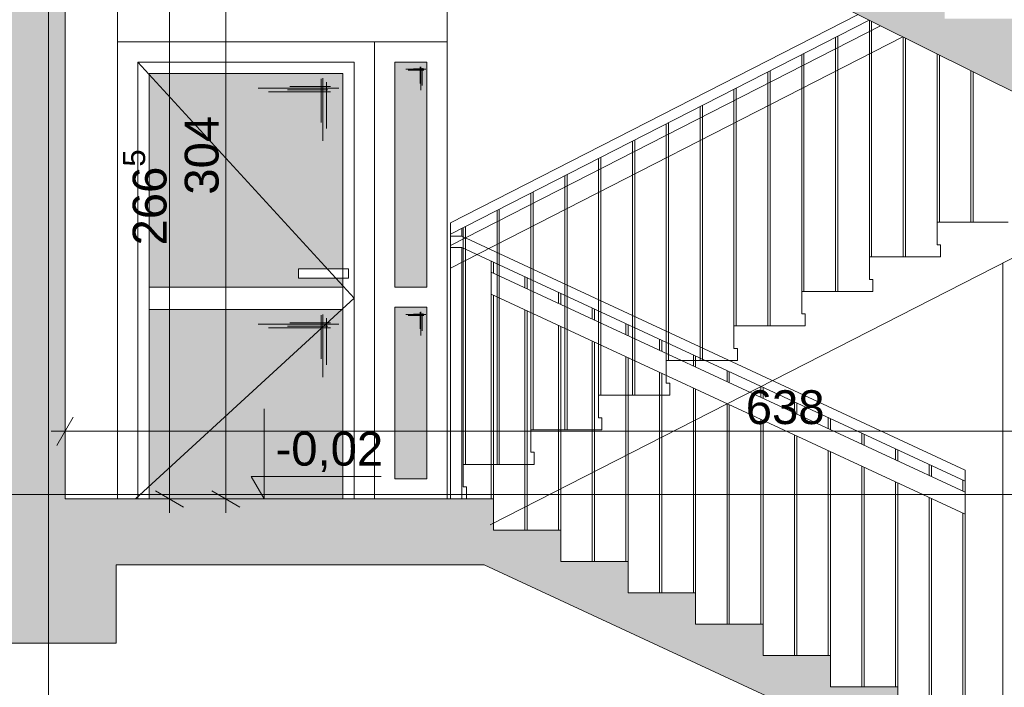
# Paper-space layout 'A-15 INWENTARYZACJA - PRZEKRÓJ' of a CAD drawing. Header units: millimetres. Extents: x 0 to 594, y 0 to 550.
# Tile 39 of 62: x 475 to 519, y 153 to 183. Entities that reach past the tile are written whole.
import ezdxf
from ezdxf.xclip import XClip

# ---------------------------------------------------------------- set-up
doc = ezdxf.new("R2010")
doc.units = ezdxf.units.MM
doc.header["$MEASUREMENT"] = 0
doc.header["$XCLIPFRAME"] = 0
for name, pattern in [('DASHDOTX2', [1000, 500, -250, 0, -250]), ('KURZGESTRICHELT', [550, 400, -150]), ('VERDECKT', [381, 254, -127])]:
    doc.linetypes.add(name, pattern=pattern)
for name, color, linetype, lineweight, true_color in [('A__balustrada_Nr_pióra__161', 7, 'Continuous', 5, 0x949494), ('A_osie_Nr_pióra__16', 7, 'Continuous', 5, 0x0f0f0f), ('A_pochwyt_Nr_pióra__161', 7, 'Continuous', 5, 0x949494), ('A_schody_Nr_pióra__9', 7, 'Continuous', 13, 0xadadad), ('A_stolarka_Nr_pióra__254', 7, 'Continuous', 5, 0xfdfdfd), ('A_stolarka_Nr_pióra__9', 7, 'Continuous', 13, 0xadadad), ('A_strop_Nr_pióra__10', 7, 'Continuous', 13, 0x4b4b4b), ('A_widok_Nr_pióra__121', 7, 'Continuous', 5, 0xcacaca), ('A_ściany_Nr_pióra__9', 7, 'Continuous', 13, 0xadadad)]:
    doc.layers.add(name, color=color, linetype=linetype, lineweight=lineweight, true_color=true_color)
doc.layers.add('A_podrys', color=7, linetype='Continuous')
doc.layers.add('A_stolarka', color=7, linetype='Continuous')
for name, color, linetype, lineweight in [('A_schody_Nr_pióra__1', 7, 'Continuous', 20), ('A_strop_Nr_pióra__1', 7, 'Continuous', 20), ('A_wymiary_Nr_pióra__1', 7, 'Continuous', 20), ('A_wymiary_Nr_pióra__2', 8, 'Continuous', 13), ('A_ściany_Nr_pióra__1', 7, 'Continuous', 20)]:
    doc.layers.add(name, color=color, linetype=linetype, lineweight=lineweight)
doc.styles.add('STYL_AUTOMATYCZNY_1', font='arial.ttf')
doc.styles.add('STYL_AUTOMATYCZNY_4', font='arial.ttf')

# ---------------------------------------------------------------- blocks, each defined once
blk = doc.blocks.new('Rysunek_2_2', base_point=(-1563.001, -181.131))
at = {"linetype": 'Continuous', "lineweight": 0, "true_color": 0x000000}
h = blk.add_hatch(color=18, dxfattribs=at)
h.paths.add_polyline_path([(78.971, 521.258), (82.471, 521.258), (82.471, 526.771), (144.471, 526.771), (144.471, 492.058), (128.571, 492.058), (128.571, 487.833), (144.178, 487.833), (144.178, 485.033), (148.171, 485.033), (148.171, 458.833), (128.921, 458.833), (128.921, 459.335), (129.071, 459.335), (129.071, 460.335), (125.881, 460.335), (125.881, 460.838), (126.031, 460.838), (126.031, 461.838), (122.841, 461.838), (122.841, 462.34), (122.991, 462.34), (122.991, 463.34), (119.801, 463.34), (119.801, 463.842), (119.951, 463.842), (119.951, 464.842), (116.761, 464.842), (116.761, 465.345), (116.911, 465.345), (116.911, 466.345), (113.721, 466.345), (113.721, 466.847), (113.871, 466.847), (113.871, 467.847), (110.681, 467.847), (110.681, 468.349), (110.831, 468.349), (110.831, 469.349), (107.641, 469.349), (107.641, 469.851), (107.791, 469.851), (107.791, 470.851), (104.601, 470.851), (104.601, 471.354), (104.751, 471.354), (104.751, 472.354), (101.561, 472.354), (101.561, 472.856), (101.711, 472.856), (101.711, 473.856), (98.521, 473.856), (98.521, 474.358), (98.671, 474.358), (98.671, 475.358), (95.471, 475.358), (82.471, 475.358), (82.471, 472.158), (98.571, 472.158), (131.1, 456.083), (143.951, 456.083), (143.951, 452.033), (147.971, 452.033), (147.971, 425.983), (128.521, 425.983), (128.521, 426.467), (128.671, 426.467), (128.671, 427.467), (125.541, 427.467), (125.541, 427.951), (125.691, 427.951), (125.691, 428.951), (122.561, 428.951), (122.561, 429.435), (122.711, 429.435), (122.711, 430.435), (119.581, 430.435), (119.581, 430.92), (119.731, 430.92), (119.731, 431.92), (116.601, 431.92), (116.601, 432.404), (116.751, 432.404), (116.751, 433.404), (113.621, 433.404), (113.621, 433.888), (113.771, 433.888), (113.771, 434.888), (110.641, 434.888), (110.641, 435.372), (110.791, 435.372), (110.791, 436.372), (107.661, 436.372), (107.661, 436.856), (107.811, 436.856), (107.811, 437.856), (104.681, 437.856), (104.681, 438.34), (104.831, 438.34), (104.831, 439.34), (101.701, 439.34), (101.701, 439.824), (101.851, 439.824), (101.851, 440.824), (98.721, 440.824), (98.721, 441.308), (98.871, 441.308), (98.871, 442.308), (98.321, 442.308), (82.471, 442.308), (82.471, 439.308), (98.4, 439.308), (130.728, 423.208), (144.291, 423.208), (144.291, 419.148), (147.671, 419.148), (147.671, 393.008), (128.121, 393.008), (128.121, 393.522), (128.271, 393.522), (128.271, 394.522), (125.181, 394.522), (125.181, 395.035), (125.331, 395.035), (125.331, 396.035), (122.241, 396.035), (122.241, 396.549), (122.391, 396.549), (122.391, 397.549), (119.301, 397.549), (119.301, 398.063), (119.451, 398.063), (119.451, 399.063), (116.361, 399.063), (116.361, 399.576), (116.511, 399.576), (116.511, 400.576), (113.421, 400.576), (113.421, 401.09), (113.571, 401.09), (113.571, 402.09), (110.481, 402.09), (110.481, 402.604), (110.631, 402.604), (110.631, 403.604), (107.541, 403.604), (107.541, 404.117), (107.691, 404.117), (107.691, 405.117), (104.601, 405.117), (104.601, 405.631), (104.751, 405.631), (104.751, 406.631), (101.661, 406.631), (101.661, 407.145), (101.811, 407.145), (101.811, 408.145), (98.721, 408.145), (98.721, 408.658), (98.871, 408.658), (98.871, 409.658), (95.671, 409.658), (82.471, 409.658), (82.471, 406.408), (98.817, 406.408), (131.205, 389.733), (143.851, 389.733), (143.851, 385.843), (147.471, 385.843), (147.471, 359.733), (128.121, 359.733), (128.121, 360.245), (128.271, 360.245), (128.271, 361.245), (125.091, 361.245), (125.091, 361.756), (125.241, 361.756), (125.241, 362.756), (122.061, 362.756), (122.061, 363.267), (122.211, 363.267), (122.211, 364.267), (119.031, 364.267), (119.031, 364.779), (119.181, 364.779), (119.181, 365.779), (116.001, 365.779), (116.001, 366.29), (116.151, 366.29), (116.151, 367.29), (112.971, 367.29), (112.971, 367.801), (113.121, 367.801), (113.121, 368.801), (109.941, 368.801), (109.941, 369.313), (110.091, 369.313), (110.091, 370.313), (106.911, 370.313), (106.911, 370.824), (107.061, 370.824), (107.061, 371.824), (103.881, 371.824), (103.881, 372.335), (104.031, 372.335), (104.031, 373.335), (100.851, 373.335), (100.851, 373.847), (101.001, 373.847), (101.001, 374.847), (97.821, 374.847), (97.821, 375.358), (97.971, 375.358), (97.971, 376.358), (94.771, 376.358), (82.471, 376.358), (82.471, 373.208), (97.746, 373.208), (130.725, 356.758), (144.201, 356.758), (144.201, 353.088), (148.071, 353.088), (148.071, 326.658), (128.521, 326.658), (128.521, 327.154), (128.671, 327.154), (128.671, 328.154), (125.521, 328.154), (125.521, 328.649), (125.671, 328.649), (125.671, 329.649), (122.521, 329.649), (122.521, 330.145), (122.671, 330.145), (122.671, 331.145), (119.521, 331.145), (119.521, 331.64), (119.671, 331.64), (119.671, 332.64), (116.521, 332.64), (116.521, 333.135), (116.671, 333.135), (116.671, 334.135), (113.521, 334.135), (113.521, 334.631), (113.671, 334.631), (113.671, 335.631), (110.521, 335.631), (110.521, 336.126), (110.671, 336.126), (110.671, 337.126), (107.521, 337.126), (107.521, 337.622), (107.671, 337.622), (107.671, 338.622), (104.521, 338.622), (104.521, 339.117), (104.671, 339.117), (104.671, 340.117), (101.521, 340.117), (101.521, 340.613), (101.671, 340.613), (101.671, 341.613), (98.521, 341.613), (98.521, 342.108), (98.671, 342.108), (98.671, 343.108), (95.471, 343.108), (82.471, 343.108), (82.471, 340.108), (98.177, 340.108), (131.528, 323.483), (144.014, 323.483), (144.014, 319.913), (147.971, 319.913), (147.971, 293.683), (147.771, 293.683), (128.421, 293.683), (128.421, 294.185), (128.571, 294.185), (128.571, 295.185), (125.441, 295.185), (125.441, 295.688), (125.591, 295.688), (125.591, 296.688), (122.461, 296.688), (122.461, 297.19), (122.611, 297.19), (122.611, 298.19), (119.481, 298.19), (119.481, 298.692), (119.631, 298.692), (119.631, 299.692), (116.501, 299.692), (116.501, 300.195), (116.651, 300.195), (116.651, 301.195), (113.521, 301.195), (113.521, 301.697), (113.671, 301.697), (113.671, 302.697), (110.541, 302.697), (110.541, 303.199), (110.691, 303.199), (110.691, 304.199), (107.561, 304.199), (107.561, 304.701), (107.711, 304.701), (107.711, 305.701), (104.581, 305.701), (104.581, 306.204), (104.731, 306.204), (104.731, 307.204), (101.601, 307.204), (101.601, 307.706), (101.751, 307.706), (101.751, 308.706), (98.621, 308.706), (98.621, 309.208), (98.771, 309.208), (98.771, 310.208), (95.571, 310.208), (82.471, 310.208), (82.471, 307.008), (98.657, 307.008), (131.337, 290.533), (143.821, 290.533), (143.821, 286.843), (147.771, 286.843), (147.771, 260.633), (128.171, 260.633), (128.121, 260.633), (128.121, 261.099), (128.271, 261.099), (128.271, 262.099), (125.161, 262.099), (125.161, 262.565), (125.311, 262.565), (125.311, 263.565), (122.201, 263.565), (122.201, 264.031), (122.351, 264.031), (122.351, 265.031), (119.241, 265.031), (119.241, 265.497), (119.391, 265.497), (119.391, 266.497), (116.281, 266.497), (116.281, 266.963), (116.431, 266.963), (116.431, 267.963), (113.321, 267.963), (113.321, 268.429), (113.471, 268.429), (113.471, 269.429), (110.361, 269.429), (110.361, 269.895), (110.511, 269.895), (110.511, 270.895), (107.401, 270.895), (107.401, 271.36), (107.551, 271.36), (107.551, 272.36), (104.441, 272.36), (104.441, 272.826), (104.591, 272.826), (104.591, 273.826), (101.481, 273.826), (101.481, 274.292), (101.631, 274.292), (101.631, 275.292), (98.521, 275.292), (98.521, 275.758), (98.671, 275.758), (98.671, 276.758), (95.471, 276.758), (82.471, 276.758), (82.471, 273.908), (97.936, 273.908), (129.941, 258.058), (144.279, 258.058), (144.279, 254.058), (148.071, 254.058), (148.171, 254.058), (148.171, 227.858), (148.071, 227.858), (128.821, 227.858), (128.821, 228.317), (128.971, 228.317), (128.971, 229.317), (125.791, 229.317), (125.791, 229.776), (125.941, 229.776), (125.941, 230.776), (122.761, 230.776), (122.761, 231.235), (122.911, 231.235), (122.911, 232.235), (119.731, 232.235), (119.731, 232.695), (119.881, 232.695), (119.881, 233.695), (116.701, 233.695), (116.701, 234.154), (116.851, 234.154), (116.851, 235.154), (113.671, 235.154), (113.671, 235.613), (113.821, 235.613), (113.821, 236.613), (110.641, 236.613), (110.641, 237.072), (110.791, 237.072), (110.791, 238.072), (107.611, 238.072), (107.611, 238.531), (107.761, 238.531), (107.761, 239.531), (104.581, 239.531), (104.581, 239.99), (104.731, 239.99), (104.731, 240.99), (101.551, 240.99), (101.551, 241.449), (101.701, 241.449), (101.701, 242.449), (98.521, 242.449), (98.521, 242.908), (98.671, 242.908), (98.671, 243.908), (95.471, 243.908), (82.471, 243.908), (82.471, 257.508), (80.778, 257.508), (80.778, 257.458), (79.778, 257.458), (79.778, 257.508), (78.971, 257.508), (78.971, 128.858), (78.971, 108.706), (172.701, 108.706), (223.521, 108.706), (304.19, 108.706), (545.864, 108.706), (545.864, 212.647), (540.844, 212.647), (540.844, 210.897), (524.894, 210.897), (524.894, 211.43), (525.044, 211.43), (525.044, 212.43), (521.953, 212.43), (521.953, 212.963), (522.103, 212.963), (522.103, 213.963), (519.012, 213.963), (519.012, 214.496), (519.162, 214.496), (519.162, 215.496), (516.071, 215.496), (516.071, 216.029), (516.221, 216.029), (516.221, 217.029), (513.13, 217.029), (513.13, 217.562), (513.28, 217.562), (513.28, 218.562), (510.189, 218.562), (510.189, 219.095), (510.339, 219.095), (510.339, 220.095), (507.248, 220.095), (507.248, 220.628), (507.398, 220.628), (507.398, 221.628), (504.307, 221.628), (504.307, 222.161), (504.457, 222.161), (504.457, 223.161), (501.366, 223.161), (501.366, 223.694), (501.516, 223.694), (501.516, 224.694), (498.425, 224.694), (498.425, 225.226), (498.575, 225.226), (498.575, 226.226), (495.849, 226.226), (495.484, 226.226), (495.484, 226.759), (495.634, 226.759), (495.634, 227.759), (495.554, 227.759), (477.104, 227.759), (477.104, 254.109), (479.494, 254.109), (479.494, 257.939), (494.161, 257.939), (524.302, 242.503), (527.184, 241.027), (540.844, 241.027), (540.844, 243.977), (524.714, 243.977), (524.714, 244.505), (524.864, 244.505), (524.864, 245.505), (521.731, 245.505), (521.731, 246.033), (521.881, 246.033), (521.881, 247.033), (518.748, 247.033), (518.748, 247.56), (518.898, 247.56), (518.898, 248.56), (515.765, 248.56), (515.765, 249.088), (515.915, 249.088), (515.915, 250.088), (512.782, 250.088), (512.782, 250.616), (512.932, 250.616), (512.932, 251.616), (509.799, 251.616), (509.799, 252.144), (509.949, 252.144), (509.949, 253.144), (506.816, 253.144), (506.816, 253.671), (506.966, 253.671), (506.966, 254.671), (503.833, 254.671), (503.833, 255.199), (503.983, 255.199), (503.983, 256.199), (500.85, 256.199), (500.85, 256.727), (501, 256.727), (501, 257.727), (497.867, 257.727), (497.867, 258.255), (498.017, 258.255), (498.017, 259.255), (495.067, 259.255), (494.884, 259.255), (494.884, 259.782), (495.034, 259.782), (495.034, 260.782), (494.924, 260.782), (494.774, 260.782), (491.904, 260.782), (476.524, 260.782), (476.494, 260.782), (476.494, 287.012), (478.924, 287.012), (478.924, 290.882), (494.18, 290.882), (524.493, 275.514), (528.116, 273.677), (540.844, 273.677), (540.844, 276.987), (527.733, 276.987), (524.904, 276.987), (524.904, 277.513), (525.054, 277.513), (525.054, 278.513), (521.894, 278.513), (521.894, 279.039), (522.044, 279.039), (522.044, 280.039), (518.884, 280.039), (518.884, 280.565), (519.034, 280.565), (519.034, 281.565), (515.874, 281.565), (515.874, 282.091), (516.024, 282.091), (516.024, 283.091), (512.864, 283.091), (512.864, 283.617), (513.014, 283.617), (513.014, 284.617), (509.854, 284.617), (509.854, 285.143), (510.004, 285.143), (510.004, 286.143), (506.844, 286.143), (506.844, 286.669), (506.994, 286.669), (506.994, 287.669), (503.834, 287.669), (503.834, 288.195), (503.984, 288.195), (503.984, 289.195), (500.824, 289.195), (500.824, 289.721), (500.974, 289.721), (500.974, 290.721), (497.814, 290.721), (497.814, 291.247), (497.964, 291.247), (497.964, 292.247), (494.804, 292.247), (494.804, 292.271), (494.804, 292.773), (494.954, 292.773), (494.954, 293.773), (494.924, 293.773), (494.454, 293.773), (476.824, 293.773), (476.824, 319.773), (478.994, 319.773), (478.994, 323.723), (495.855, 323.723), (524.618, 308.913), (528.086, 307.127), (540.844, 307.127), (540.844, 310.427), (524.954, 310.427), (524.954, 310.959), (525.104, 310.959), (525.104, 311.959), (521.98, 311.959), (521.98, 312.49), (522.13, 312.49), (522.13, 313.49), (519.006, 313.49), (519.006, 314.021), (519.156, 314.021), (519.156, 315.021), (516.032, 315.021), (516.032, 315.553), (516.182, 315.553), (516.182, 316.553), (513.058, 316.553), (513.058, 317.084), (513.208, 317.084), (513.208, 318.084), (510.084, 318.084), (510.084, 318.615), (510.234, 318.615), (510.234, 319.615), (507.11, 319.615), (507.11, 320.147), (507.26, 320.147), (507.26, 321.147), (504.136, 321.147), (504.136, 321.678), (504.286, 321.678), (504.286, 322.678), (501.162, 322.678), (501.162, 323.21), (501.312, 323.21), (501.312, 324.21), (498.188, 324.21), (498.188, 324.741), (498.338, 324.741), (498.338, 325.741), (495.214, 325.741), (495.214, 325.759), (495.214, 326.272), (495.364, 326.272), (495.364, 327.272), (494.884, 327.272), (492.234, 327.272), (476.744, 327.272), (476.744, 353.502), (479.104, 353.502), (479.104, 357.272), (494.171, 357.272), (524.472, 342.222), (527.824, 340.557), (540.844, 340.557), (540.844, 343.717), (524.834, 343.717), (524.834, 344.21), (524.984, 344.21), (524.984, 345.21), (521.828, 345.21), (521.828, 345.703), (521.978, 345.703), (521.978, 346.703), (518.822, 346.703), (518.822, 347.196), (518.972, 347.196), (518.972, 348.196), (515.816, 348.196), (515.816, 348.689), (515.966, 348.689), (515.966, 349.689), (512.81, 349.689), (512.81, 350.182), (512.96, 350.182), (512.96, 351.182), (509.804, 351.182), (509.804, 351.676), (509.954, 351.676), (509.954, 352.676), (506.798, 352.676), (506.798, 353.169), (506.948, 353.169), (506.948, 354.169), (503.792, 354.169), (503.792, 354.662), (503.942, 354.662), (503.942, 355.662), (503.693, 355.662), (500.786, 355.662), (500.786, 356.155), (500.936, 356.155), (500.936, 357.155), (500.69, 357.155), (497.78, 357.155), (497.78, 357.648), (497.93, 357.648), (497.93, 358.648), (497.687, 358.648), (495.09, 358.648), (494.774, 358.648), (494.774, 359.141), (494.924, 359.141), (494.924, 360.141), (476.674, 360.141), (476.674, 386.401), (478.894, 386.401), (478.894, 389.901), (495.646, 389.901), (524.664, 375.537), (528.34, 373.717), (540.844, 373.717), (540.844, 377.057), (524.974, 377.057), (524.974, 377.542), (525.124, 377.542), (525.124, 378.542), (521.974, 378.542), (521.974, 379.027), (522.124, 379.027), (522.124, 380.027), (518.974, 380.027), (518.974, 380.512), (519.124, 380.512), (519.124, 381.512), (515.974, 381.512), (515.974, 381.997), (516.124, 381.997), (516.124, 382.997), (512.974, 382.997), (512.974, 383.482), (513.124, 383.482), (513.124, 384.482), (509.974, 384.482), (509.974, 384.967), (510.124, 384.967), (510.124, 385.967), (506.974, 385.967), (506.974, 386.452), (507.124, 386.452), (507.124, 387.452), (503.974, 387.452), (503.974, 387.937), (504.124, 387.937), (504.124, 388.937), (500.974, 388.937), (500.974, 389.422), (501.124, 389.422), (501.124, 390.422), (497.974, 390.422), (497.974, 390.907), (498.124, 390.907), (498.124, 391.907), (494.974, 391.907), (494.974, 392.392), (495.124, 392.392), (495.124, 393.392), (476.594, 393.392), (476.594, 419.552), (478.984, 419.552), (478.984, 423.322), (494.208, 423.322), (524.534, 408.57), (528.158, 406.807), (540.844, 406.807), (540.844, 410.087), (524.844, 410.087), (524.844, 410.563), (524.994, 410.563), (524.994, 411.563), (521.81, 411.563), (521.81, 412.039), (521.96, 412.039), (521.96, 413.039), (518.776, 413.039), (518.776, 413.515), (518.926, 413.515), (518.926, 414.515), (515.742, 414.515), (515.742, 414.991), (515.892, 414.991), (515.892, 415.991), (512.708, 415.991), (512.708, 416.467), (512.858, 416.467), (512.858, 417.467), (509.674, 417.467), (509.674, 417.943), (509.824, 417.943), (509.824, 418.943), (506.64, 418.943), (506.64, 419.419), (506.79, 419.419), (506.79, 420.419), (503.606, 420.419), (503.606, 420.895), (503.756, 420.895), (503.756, 421.895), (500.572, 421.895), (500.572, 422.37), (500.722, 422.37), (500.722, 423.37), (497.538, 423.37), (497.538, 423.846), (497.688, 423.846), (497.688, 424.846), (494.504, 424.846), (494.504, 425.322), (494.654, 425.322), (494.654, 426.322), (476.524, 426.322), (476.524, 452.452), (478.296, 452.452), (478.296, 456.352), (494.145, 456.352), (527.939, 439.877), (540.844, 439.877), (540.844, 442.957), (525.044, 442.957), (525.044, 443.423), (525.194, 443.423), (525.194, 444.423), (522.038, 444.423), (522.038, 444.888), (522.188, 444.888), (522.188, 445.888), (519.032, 445.888), (519.032, 446.354), (519.182, 446.354), (519.182, 447.354), (516.026, 447.354), (516.026, 447.819), (516.176, 447.819), (516.176, 448.819), (513.02, 448.819), (513.02, 449.285), (513.17, 449.285), (513.17, 450.285), (510.014, 450.285), (510.014, 450.75), (510.164, 450.75), (510.164, 451.75), (507.008, 451.75), (507.008, 452.215), (507.158, 452.215), (507.158, 453.215), (504.002, 453.215), (504.002, 453.681), (504.152, 453.681), (504.152, 454.681), (500.996, 454.681), (500.996, 455.146), (501.146, 455.146), (501.146, 456.146), (497.99, 456.146), (497.99, 456.612), (498.14, 456.612), (498.14, 457.612), (494.984, 457.612), (494.984, 458.077), (495.134, 458.077), (495.134, 459.077), (476.554, 459.077), (476.554, 485.297), (478.654, 485.297), (478.654, 488.687), (540.844, 488.687), (540.844, 485.317), (545.864, 485.317), (545.864, 508.739), (540.844, 508.739), (540.844, 506.896), (346.273, 506.896), (346.273, 532.459), (344.115, 532.459), (344.115, 530.095), (82.471, 530.095), (82.471, 532.459), (78.971, 532.459)])
h.paths.add_polyline_path([(95.471, 211.358), (82.471, 211.358), (82.471, 241.358), (97.329, 241.358), (131.386, 224.958), (144.133, 224.958), (144.133, 221.358), (148.071, 221.358), (148.071, 194.858), (128.521, 194.858), (128.521, 195.358), (128.671, 195.358), (128.671, 196.358), (125.521, 196.358), (125.521, 196.858), (125.671, 196.858), (125.671, 197.858), (122.521, 197.858), (122.521, 198.358), (122.671, 198.358), (122.671, 199.358), (119.521, 199.358), (119.521, 199.858), (119.671, 199.858), (119.671, 200.858), (116.521, 200.858), (116.521, 201.358), (116.671, 201.358), (116.671, 202.358), (113.521, 202.358), (113.521, 202.858), (113.671, 202.858), (113.671, 203.858), (110.521, 203.858), (110.521, 204.358), (110.671, 204.358), (110.671, 205.358), (107.521, 205.358), (107.521, 205.858), (107.671, 205.858), (107.671, 206.858), (104.521, 206.858), (104.521, 207.358), (104.671, 207.358), (104.671, 208.358), (101.521, 208.358), (101.521, 208.858), (101.671, 208.858), (101.671, 209.858), (98.521, 209.858), (98.521, 210.358), (98.671, 210.358), (98.671, 211.358)], flags=0)
h.paths.add_polyline_path([(82.471, 145.158), (82.471, 175.258), (98.262, 175.258), (131.328, 158.558), (144.571, 158.558), (144.571, 155.088), (147.971, 155.088), (147.971, 128.858), (126.421, 128.858), (126.421, 129.488), (126.571, 129.488), (126.571, 130.488), (123.477, 130.488), (123.477, 131.118), (123.627, 131.118), (123.627, 132.118), (120.532, 132.118), (120.532, 132.748), (120.682, 132.748), (120.682, 133.748), (117.588, 133.748), (117.588, 134.378), (117.738, 134.378), (117.738, 135.378), (114.643, 135.378), (114.643, 136.008), (114.793, 136.008), (114.793, 137.008), (111.699, 137.008), (111.699, 137.638), (111.849, 137.638), (111.849, 138.638), (108.754, 138.638), (108.754, 139.268), (108.904, 139.268), (108.904, 140.268), (105.81, 140.268), (105.81, 140.898), (105.96, 140.898), (105.96, 141.898), (102.865, 141.898), (102.865, 142.528), (103.015, 142.528), (103.015, 143.528), (99.921, 143.528), (99.921, 144.158), (100.071, 144.158), (100.071, 145.158), (96.871, 145.158)], flags=0)
h.paths.add_polyline_path([(98.571, 178.358), (82.471, 178.358), (82.471, 208.858), (97.167, 208.858), (130.967, 191.958), (144.129, 191.958), (144.129, 188.388), (147.871, 188.388), (147.871, 161.858), (131.471, 161.858), (128.271, 161.858), (128.121, 161.858), (128.121, 162.358), (128.271, 162.358), (128.271, 163.358), (125.151, 163.358), (125.151, 163.858), (125.301, 163.858), (125.301, 164.858), (122.181, 164.858), (122.181, 165.358), (122.331, 165.358), (122.331, 166.358), (119.211, 166.358), (119.211, 166.858), (119.361, 166.858), (119.361, 167.858), (116.241, 167.858), (116.241, 168.358), (116.391, 168.358), (116.391, 169.358), (113.271, 169.358), (113.271, 169.858), (113.421, 169.858), (113.421, 170.858), (110.301, 170.858), (110.301, 171.358), (110.451, 171.358), (110.451, 172.358), (107.331, 172.358), (107.331, 172.858), (107.481, 172.858), (107.481, 173.858), (104.361, 173.858), (104.361, 174.358), (104.511, 174.358), (104.511, 175.358), (101.391, 175.358), (101.391, 175.858), (101.541, 175.858), (101.541, 176.858), (98.421, 176.858), (98.421, 177.358), (98.571, 177.358)], flags=0)
h.paths.add_polyline_path([(150.524, 494.366), (170.201, 494.366), (170.201, 116.835), (150.524, 116.835)], flags=0)
h.paths.add_polyline_path([(172.701, 496.906), (150.524, 496.906), (150.524, 507.797), (150.524, 526.771), (195.183, 526.771), (195.183, 496.906)], flags=0)
h.paths.add_polyline_path([(172.701, 224.871), (222.021, 224.871), (222.021, 215.858), (223.521, 215.858), (223.521, 227.858), (172.701, 227.858), (172.701, 257.637), (222.021, 257.637), (222.021, 248.858), (223.521, 248.858), (223.521, 260.633), (172.701, 260.633), (172.701, 290.657), (222.021, 290.657), (222.021, 281.633), (223.521, 281.633), (223.521, 293.683), (172.701, 293.683), (172.701, 323.677), (222.021, 323.677), (222.021, 314.683), (223.521, 314.683), (223.521, 326.858), (172.701, 326.858), (172.701, 356.697), (222.021, 356.697), (222.021, 347.858), (223.521, 347.858), (223.521, 359.933), (172.701, 359.933), (172.701, 389.633), (222.021, 389.633), (222.021, 380.933), (223.521, 380.933), (223.521, 393.158), (172.701, 393.158), (172.701, 422.653), (222.021, 422.653), (222.021, 414.158), (223.521, 414.158), (223.521, 426.133), (172.701, 426.133), (172.701, 455.673), (222.021, 455.673), (222.021, 447.133), (223.521, 447.133), (223.521, 458.833), (172.701, 458.833), (172.701, 488.693), (222.021, 488.693), (222.021, 479.833), (223.521, 479.833), (223.521, 494.535), (251.6, 494.535), (251.6, 116.835), (223.521, 116.835), (223.521, 128.858), (172.701, 128.858), (172.701, 158.494), (222.021, 158.494), (222.021, 149.858), (223.521, 149.858), (223.521, 161.858), (172.701, 161.858), (172.701, 191.682), (222.021, 191.682), (222.021, 182.858), (223.521, 182.858), (223.521, 194.858), (172.701, 194.858)], flags=0)
h.paths.add_polyline_path([(196.183, 496.906), (196.183, 526.771), (211.83, 526.771), (211.83, 522.206), (215.555, 522.206), (215.555, 526.771), (277.7, 526.771), (277.7, 522.206), (281.341, 522.206), (281.341, 526.771), (330.073, 526.771), (343.402, 526.771), (343.402, 520.253), (344.306, 520.253), (344.306, 491.91), (330.073, 491.91), (308.338, 491.91), (308.338, 496.906), (302.69, 496.906), (223.521, 496.906), (222.021, 496.906)], flags=0)
h.paths.add_polyline_path([(252.986, 194.858), (252.986, 221.358), (256.744, 221.358), (256.744, 224.268), (276.249, 224.268), (276.249, 221.358), (280.601, 221.358), (280.601, 215.858), (282.33, 215.858), (282.33, 227.858), (253.1, 227.858), (253.1, 254.133), (255.965, 254.133), (255.965, 257.043), (276.56, 257.043), (276.56, 254.133), (280.531, 254.133), (280.531, 248.858), (282.33, 248.858), (282.33, 260.633), (253.1, 260.633), (253.1, 286.843), (255.62, 286.843), (255.62, 290.033), (276.43, 290.033), (276.43, 286.843), (280.911, 286.843), (280.911, 281.633), (282.33, 281.633), (282.33, 293.683), (253.1, 293.683), (253.1, 319.913), (255.56, 319.913), (255.56, 323.193), (276.41, 323.193), (276.41, 319.913), (280.781, 319.913), (280.781, 314.683), (282.33, 314.683), (282.33, 326.858), (253.1, 326.858), (253.1, 353.088), (255.85, 353.088), (255.85, 356.348), (276.87, 356.348), (276.87, 353.088), (280.771, 353.088), (280.771, 347.858), (282.33, 347.858), (282.33, 359.933), (253.1, 359.933), (253.1, 385.843), (255.8, 385.843), (255.8, 389.443), (276.57, 389.443), (276.57, 385.843), (280.771, 385.843), (280.771, 380.933), (282.33, 380.933), (282.33, 393.158), (253.1, 393.158), (253.1, 419.148), (255.377, 419.148), (255.377, 423.278), (277.092, 423.278), (277.092, 419.148), (280.851, 419.148), (280.851, 414.158), (282.33, 414.158), (282.33, 426.133), (253.1, 426.133), (253.1, 451.983), (255.98, 451.983), (255.98, 456.083), (276.881, 456.083), (276.86, 451.983), (280.851, 451.983), (280.851, 447.133), (282.33, 447.133), (282.33, 458.833), (253.1, 458.833), (253.1, 485.003), (255.966, 485.003), (255.966, 488.143), (276.82, 488.143), (276.82, 485.003), (280.951, 485.003), (280.951, 479.833), (282.33, 479.833), (282.33, 494.535), (302.69, 494.535), (302.69, 116.835), (282.33, 116.835), (282.33, 128.858), (253.1, 128.858), (253.1, 155.358), (255.659, 155.358), (255.659, 158.458), (277.1, 158.458), (277.1, 155.358), (280.751, 155.358), (280.751, 149.858), (282.33, 149.858), (282.33, 161.858), (253.1, 161.858), (253.1, 188.358), (255.71, 188.358), (255.71, 191.268), (276.58, 191.268), (276.58, 188.358), (280.69, 188.358), (280.69, 182.858), (282.33, 182.858), (282.33, 194.858)], flags=0)
h.paths.add_polyline_path([(304.19, 158.737), (455.374, 158.737), (455.374, 128.858), (304.19, 128.858)], flags=0)
h.paths.add_polyline_path([(304.19, 323.831), (474.634, 323.831), (474.634, 293.683), (304.19, 293.683)], flags=0)
h.paths.add_polyline_path([(304.19, 224.831), (474.634, 224.831), (474.634, 194.858), (304.19, 194.858)], flags=0)
h.paths.add_polyline_path([(304.19, 458.833), (304.19, 488.842), (474.634, 488.842), (474.634, 458.833)], flags=0)
h.paths.add_polyline_path([(304.19, 290.656), (474.634, 290.656), (474.634, 260.633), (304.19, 260.633)], flags=0)
h.paths.add_polyline_path([(474.634, 393.158), (304.19, 393.158), (304.19, 423.106), (474.634, 423.106)], flags=0)
h.paths.add_polyline_path([(304.19, 356.906), (474.634, 356.906), (474.634, 326.858), (304.19, 326.858)], flags=0)
h.paths.add_polyline_path([(304.19, 161.658), (304.19, 191.831), (474.634, 191.831), (474.634, 161.658), (455.374, 161.658)], flags=0)
h.paths.add_polyline_path([(304.19, 227.858), (304.19, 257.606), (474.634, 257.606), (474.634, 227.858)], flags=0)
h.paths.add_polyline_path([(304.19, 426.133), (304.19, 455.806), (474.634, 455.806), (474.634, 426.133)], flags=0)
h.paths.add_polyline_path([(304.19, 359.933), (304.19, 390.131), (474.634, 390.131), (474.634, 360.141), (474.634, 359.933)], flags=0)
h.paths.add_polyline_path([(349.328, 491.91), (349.328, 503.872), (540.844, 503.872), (540.844, 491.91), (474.634, 491.91)], flags=0)
h.paths.add_polyline_path([(540.844, 129.007), (456.874, 129.007), (456.874, 158.737), (474.634, 158.737), (474.634, 155.257), (479.284, 155.257), (479.284, 158.737), (495.613, 158.737), (516.724, 148.936), (518.578, 148.076), (518.578, 147.553), (540.844, 147.553)], flags=0)
h.paths.add_polyline_path([(477.024, 188.328), (479.355, 188.328), (479.355, 192.081), (494.25, 192.081), (524.526, 177.003), (528.16, 175.193), (540.844, 175.193), (540.844, 150.553), (519.727, 150.553), (516.954, 150.553), (516.954, 151.941), (513.964, 151.941), (513.964, 153.329), (510.974, 153.329), (510.974, 154.717), (507.984, 154.717), (507.984, 156.106), (504.994, 156.106), (504.994, 157.494), (502.004, 157.494), (502.004, 158.882), (499.014, 158.882), (499.014, 160.27), (496.024, 160.27), (496.024, 161.658), (494.834, 161.658), (477.024, 161.658)], flags=0)
h.paths.add_polyline_path([(477.104, 220.828), (479.254, 220.828), (479.254, 224.558), (495.439, 224.558), (524.46, 209.432), (525.678, 208.797), (526.72, 208.797), (540.844, 208.797), (540.844, 178.537), (527.761, 178.537), (525.004, 178.537), (525.004, 179.014), (525.154, 179.014), (525.154, 180.014), (522.017, 180.014), (522.017, 180.49), (522.167, 180.49), (522.167, 181.49), (519.03, 181.49), (519.03, 181.967), (519.18, 181.967), (519.18, 182.967), (516.043, 182.967), (516.043, 183.443), (516.193, 183.443), (516.193, 184.443), (513.056, 184.443), (513.056, 184.919), (513.206, 184.919), (513.206, 185.919), (510.069, 185.919), (510.069, 186.396), (510.219, 186.396), (510.219, 187.396), (507.082, 187.396), (507.082, 187.872), (507.232, 187.872), (507.232, 188.872), (504.095, 188.872), (504.095, 189.349), (504.245, 189.349), (504.245, 190.349), (501.108, 190.349), (501.108, 190.825), (501.258, 190.825), (501.258, 191.825), (498.121, 191.825), (498.121, 192.302), (498.271, 192.302), (498.271, 193.302), (495.271, 193.302), (495.134, 193.302), (495.134, 193.778), (495.284, 193.778), (495.284, 194.778), (494.874, 194.778), (477.104, 194.778)], flags=0)
at = {"layer": 'A_stolarka', "linetype": 'Continuous', "lineweight": 0, "true_color": 0x2d2d2d}
for points in [[(491.651, 171.058), (493.075, 171.058), (493.075, 181.036), (491.651, 181.036)], [(489.351, 171.453), (487.371, 171.453), (487.371, 171.863), (489.351, 171.863), (489.351, 180.536), (480.755, 180.536), (480.755, 171.058), (489.351, 171.058)], [(489.351, 170.058), (480.755, 170.058), (480.755, 161.658), (489.351, 161.658)], [(493.075, 162.558), (493.075, 170.158), (491.651, 170.158), (491.651, 162.558)]]:
    blk.add_hatch(color=250, dxfattribs=at).paths.add_polyline_path(points)
at = {"layer": 'A__balustrada_Nr_pióra__161', "color": 252, "linetype": 'Continuous', "lineweight": 5, "true_color": 0x949494}
for p, q in [((495.924, 161.658), (495.924, 172.215)), ((496.024, 171.678), (496.024, 172.168)), ((497.419, 171.03), (497.419, 171.52)), ((497.519, 170.984), (497.519, 171.474)), ((498.914, 170.336), (498.914, 170.826)), ((499.014, 170.29), (499.014, 170.78)), ((496.024, 161.658), (496.024, 170.698)), ((497.419, 160.27), (497.419, 170.05)), ((497.519, 160.27), (497.519, 170.004)), ((500.409, 169.642), (500.409, 170.132)), ((500.509, 169.596), (500.509, 170.086)), ((498.914, 160.27), (498.914, 169.356)), ((499.014, 160.27), (499.014, 169.31)), ((501.904, 168.948), (501.904, 169.438)), ((502.004, 168.902), (502.004, 169.392)), ((500.409, 158.882), (500.409, 168.662)), ((500.509, 158.882), (500.509, 168.616)), ((503.399, 168.254), (503.399, 168.744)), ((503.499, 168.208), (503.499, 168.698)), ((501.904, 158.882), (501.904, 167.968)), ((502.004, 158.882), (502.004, 167.921)), ((504.894, 167.56), (504.894, 168.05)), ((504.994, 167.514), (504.994, 168.004)), ((506.389, 166.866), (506.389, 167.356)), ((506.489, 166.819), (506.489, 167.31)), ((503.399, 157.494), (503.399, 167.274)), ((503.499, 157.494), (503.499, 167.227)), ((504.894, 157.494), (504.894, 166.58)), ((504.994, 157.494), (504.994, 166.533)), ((507.884, 166.172), (507.884, 166.662)), ((507.984, 166.125), (507.984, 166.616)), ((506.389, 156.106), (506.389, 165.886)), ((506.489, 156.106), (506.489, 165.839)), ((509.379, 165.478), (509.379, 165.968)), ((509.479, 165.431), (509.479, 165.921)), ((507.884, 156.106), (507.884, 165.192)), ((507.984, 156.106), (507.984, 165.145)), ((510.874, 164.784), (510.874, 165.274)), ((510.974, 164.737), (510.974, 165.227)), ((509.379, 154.717), (509.379, 164.498)), ((509.479, 154.717), (509.479, 164.451)), ((512.369, 164.09), (512.369, 164.58)), ((512.469, 164.043), (512.469, 164.533)), ((510.874, 154.717), (510.874, 163.803)), ((513.864, 163.396), (513.864, 163.886)), ((513.964, 163.349), (513.964, 163.839)), ((510.974, 154.717), (510.974, 163.757)), ((512.369, 153.329), (512.369, 163.109)), ((512.469, 153.329), (512.469, 163.063)), ((515.359, 162.701), (515.359, 163.192)), ((515.459, 162.655), (515.459, 163.145)), ((516.954, 151.941), (516.954, 162.941)), ((516.854, 162.007), (516.854, 162.497)), ((513.864, 153.329), (513.864, 162.415)), ((513.964, 153.329), (513.964, 162.369)), ((515.359, 151.941), (515.359, 161.721)), ((515.459, 151.941), (515.459, 161.675)), ((516.854, 151.941), (516.854, 161.027))]:
    blk.add_line(p, q, dxfattribs=at)
at = {"layer": 'A_osie_Nr_pióra__16', "color": 250, "linetype": 'DASHDOTX2', "lineweight": 5, "true_color": 0x0f0f0f}
blk.add_line((476.296, 501.211), (476.296, 142.962), dxfattribs=at)
at = {"layer": 'A_pochwyt_Nr_pióra__161', "color": 252, "linetype": 'Continuous', "lineweight": 5, "true_color": 0x949494}
for p, q in [((494.624, 173.308), (494.124, 173.308)), ((494.124, 173.308), (494.124, 161.658)), ((516.954, 162.941), (494.624, 173.308)), ((494.624, 172.818), (494.124, 172.818)), ((516.954, 162.451), (494.624, 172.818)), ((494.624, 172.818), (494.624, 161.658)), ((516.954, 161.961), (495.924, 171.724)), ((516.954, 160.981), (495.924, 170.744))]:
    blk.add_line(p, q, dxfattribs=at)
at = {"layer": 'A_schody_Nr_pióra__1', "color": 7, "linetype": 'Continuous', "lineweight": 20}
for p, q in [((528.16, 175.193), (494.25, 192.081)), ((496.024, 161.658), (492.887, 161.658)), ((496.024, 161.658), (492.887, 161.658)), ((496.024, 160.658), (496.024, 161.658)), ((496.024, 160.27), (496.024, 161.658)), ((499.014, 160.27), (496.024, 160.27)), ((499.014, 158.882), (499.014, 160.27)), ((518.578, 148.076), (495.613, 158.737)), ((502.004, 158.882), (499.014, 158.882)), ((502.004, 157.494), (502.004, 158.882)), ((504.994, 157.494), (502.004, 157.494)), ((504.994, 156.106), (504.994, 157.494)), ((507.984, 156.106), (504.994, 156.106)), ((507.984, 154.717), (507.984, 156.106)), ((510.974, 154.717), (507.984, 154.717)), ((510.974, 153.329), (510.974, 154.717)), ((513.964, 153.329), (510.974, 153.329)), ((513.964, 151.941), (513.964, 153.329))]:
    blk.add_line(p, q, dxfattribs=at)
at = {"layer": 'A_schody_Nr_pióra__9', "color": 253, "linetype": 'Continuous', "lineweight": 13, "true_color": 0xadadad}
for p, q in [((495.874, 160.505), (524.619, 175.193)), ((515.705, 172.934), (515.705, 173.934)), ((515.705, 173.934), (518.858, 173.934)), ((515.705, 172.934), (515.855, 172.934)), ((515.855, 172.399), (515.855, 172.934)), ((512.702, 171.399), (512.702, 172.399)), ((512.702, 172.399), (515.855, 172.399)), ((512.702, 171.399), (512.852, 171.399)), ((512.852, 170.865), (512.852, 171.399)), ((509.699, 169.865), (509.699, 170.865)), ((509.699, 170.865), (512.852, 170.865)), ((509.699, 169.865), (509.849, 169.865)), ((509.849, 169.33), (509.849, 169.865)), ((506.696, 168.33), (506.696, 169.33)), ((506.696, 169.33), (509.849, 169.33)), ((506.696, 168.33), (506.846, 168.33)), ((506.846, 167.796), (506.846, 168.33)), ((503.693, 166.796), (503.693, 167.796)), ((503.693, 167.796), (506.846, 167.796)), ((503.693, 166.796), (503.843, 166.796)), ((503.843, 166.262), (503.843, 166.796)), ((500.69, 165.262), (500.69, 166.262)), ((500.69, 166.262), (503.843, 166.262)), ((500.69, 165.262), (500.84, 165.262)), ((500.84, 164.727), (500.84, 165.262)), ((497.687, 163.727), (497.687, 164.727)), ((497.687, 164.727), (500.84, 164.727)), ((497.687, 163.727), (497.837, 163.727)), ((497.837, 163.193), (497.837, 163.727)), ((494.684, 162.193), (494.684, 163.193)), ((494.684, 163.193), (497.837, 163.193)), ((494.684, 162.193), (494.834, 162.193)), ((494.834, 161.658), (494.834, 162.193))]:
    blk.add_line(p, q, dxfattribs=at)
at = {"layer": 'A_stolarka_Nr_pióra__254', "color": 7, "linetype": 'Continuous', "lineweight": 5, "true_color": 0xfdfdfd}
for p, q in [((492.799, 180.83), (492.799, 179.784)), ((493.03, 180.715), (492.136, 180.715)), ((492.935, 180.675), (492.249, 180.675)), ((492.908, 180.696), (492.458, 180.696)), ((492.935, 180.732), (492.485, 180.732)), ((492.774, 180.818), (492.774, 180.089)), ((492.859, 180.764), (492.859, 179.993)), ((488.793, 179.948), (486.993, 179.948)), ((488.389, 180.295), (488.389, 178.35)), ((488.455, 180.324), (488.455, 177.537)), ((488.615, 180.15), (488.615, 178.092)), ((489.171, 179.882), (485.595, 179.882)), ((488.793, 179.722), (486.049, 179.722)), ((488.686, 179.805), (486.886, 179.805)), ((492.774, 169.94), (492.774, 169.211)), ((492.799, 169.952), (492.799, 168.906)), ((488.793, 169.47), (486.993, 169.47)), ((488.389, 169.817), (488.389, 167.872)), ((488.455, 169.846), (488.455, 167.059)), ((488.615, 169.672), (488.615, 167.614)), ((493.03, 169.837), (492.136, 169.837)), ((492.935, 169.797), (492.249, 169.797)), ((492.908, 169.818), (492.458, 169.818)), ((492.935, 169.854), (492.485, 169.854)), ((492.859, 169.886), (492.859, 169.115)), ((489.171, 169.404), (485.595, 169.404)), ((488.793, 169.244), (486.049, 169.244)), ((488.686, 169.327), (486.886, 169.327))]:
    blk.add_line(p, q, dxfattribs=at)
at = {"layer": 'A_stolarka_Nr_pióra__9', "color": 253, "linetype": 'Continuous', "lineweight": 13, "true_color": 0xadadad}
for p, q in [((479.355, 187.658), (479.355, 161.658)), ((493.975, 187.658), (493.975, 161.658)), ((479.355, 181.936), (493.975, 181.936)), ((490.751, 181.936), (490.751, 161.658)), ((480.255, 181.036), (480.255, 161.658)), ((480.255, 181.036), (489.851, 181.036)), ((489.851, 181.036), (489.851, 161.658)), ((491.651, 181.036), (493.075, 181.036)), ((491.651, 181.036), (491.651, 171.058)), ((493.075, 181.036), (493.075, 171.058)), ((480.755, 180.536), (480.755, 161.658)), ((480.755, 180.536), (489.351, 180.536)), ((489.351, 180.536), (489.351, 161.658)), ((487.371, 171.863), (487.371, 171.453)), ((489.597, 171.863), (487.371, 171.863)), ((489.597, 171.453), (489.597, 171.863)), ((487.371, 171.453), (489.597, 171.453)), ((489.351, 171.058), (480.755, 171.058)), ((493.075, 171.058), (491.651, 171.058)), ((489.351, 170.058), (480.755, 170.058)), ((493.075, 170.158), (491.651, 170.158)), ((491.651, 170.158), (491.651, 162.558)), ((493.075, 170.158), (493.075, 162.558)), ((493.075, 162.558), (491.651, 162.558)), ((479.355, 161.658), (493.975, 161.658))]:
    blk.add_line(p, q, dxfattribs=at)
at = {"layer": 'A_stolarka_Nr_pióra__9', "color": 253, "linetype": 'VERDECKT', "lineweight": 13, "true_color": 0xadadad}
for p, q in [((480.255, 181.036), (489.851, 170.558)), ((489.851, 170.558), (480.155, 161.658))]:
    blk.add_line(p, q, dxfattribs=at)
at = {"layer": 'A_strop_Nr_pióra__1', "color": 7, "linetype": 'Continuous', "lineweight": 20}
for p, q in [((477.024, 161.658), (479.355, 161.658)), ((479.284, 158.737), (479.284, 155.257)), ((479.284, 158.737), (495.613, 158.737)), ((474.634, 155.257), (479.284, 155.257))]:
    blk.add_line(p, q, dxfattribs=at)
at = {"layer": 'A_strop_Nr_pióra__10', "color": 251, "linetype": 'KURZGESTRICHELT', "lineweight": 13, "true_color": 0x4b4b4b}
blk.add_line((223.521, 161.858), (589.1, 161.858), dxfattribs=at)
at = {"layer": 'A_widok_Nr_pióra__121', "color": 9, "linetype": 'Continuous', "lineweight": 5, "true_color": 0xcacaca}
for p, q in [((494.124, 173.907), (512.198, 183.142)), ((494.124, 173.404), (512.697, 182.894)), ((494.124, 172.9), (513.196, 182.646)), ((512.702, 172.399), (512.702, 182.891)), ((512.802, 172.399), (512.802, 182.842)), ((494.124, 171.894), (514.193, 182.149)), ((511.301, 170.865), (511.301, 182.18)), ((514.204, 172.399), (514.204, 182.144)), ((511.201, 170.865), (511.201, 182.129)), ((514.304, 172.399), (514.304, 182.094)), ((509.699, 170.865), (509.699, 181.362)), ((509.799, 170.865), (509.799, 181.413)), ((515.705, 173.934), (515.705, 181.396)), ((515.805, 173.934), (515.805, 181.346)), ((508.198, 169.33), (508.198, 180.595)), ((508.298, 169.33), (508.298, 180.646)), ((517.207, 173.934), (517.207, 180.648)), ((517.307, 173.934), (517.307, 180.598)), ((506.696, 169.33), (506.696, 179.828)), ((506.796, 169.33), (506.796, 179.879)), ((505.295, 167.796), (505.295, 179.111)), ((505.195, 167.796), (505.195, 179.06)), ((503.693, 167.796), (503.693, 178.293)), ((503.793, 167.796), (503.793, 178.344)), ((502.192, 166.262), (502.192, 177.526)), ((502.292, 166.262), (502.292, 177.577)), ((500.69, 166.262), (500.69, 176.759)), ((500.79, 166.262), (500.79, 176.81)), ((499.289, 164.727), (499.289, 176.042)), ((499.189, 164.727), (499.189, 175.991)), ((497.687, 164.727), (497.687, 175.224)), ((497.787, 164.727), (497.787, 175.275)), ((496.186, 163.193), (496.186, 174.457)), ((496.286, 163.193), (496.286, 174.508)), ((494.124, 173.308), (494.124, 173.907)), ((494.624, 173.308), (494.624, 173.659)), ((494.684, 163.193), (494.684, 173.69)), ((494.784, 163.193), (494.784, 173.741))]:
    blk.add_line(p, q, dxfattribs=at)
at = {"layer": 'A_wymiary_Nr_pióra__1', "color": 7, "linetype": 'Continuous', "lineweight": 20}
for p, q in [((485.86, 161.658), (485.86, 165.658)), ((477.385, 165.283), (476.663, 164.033)), ((485.86, 161.658), (485.28, 162.658)), ((485.28, 162.658), (485.86, 162.658)), ((485.86, 162.658), (491.048, 162.658)), ((481.029, 162.019), (482.279, 161.297)), ((483.529, 162.019), (484.779, 161.297))]:
    blk.add_line(p, q, dxfattribs=at)
at = {"layer": 'A_wymiary_Nr_pióra__2', "color": 8, "linetype": 'Continuous', "lineweight": 13}
for p, q in [((484.154, 161.658), (484.154, 192.081)), ((481.654, 161.658), (481.654, 188.328)), ((477.024, 163.721), (477.024, 165.596)), ((476.413, 164.658), (477.024, 164.658)), ((477.024, 164.658), (540.844, 164.658)), ((482.592, 161.658), (480.717, 161.658)), ((481.654, 161.047), (481.654, 161.658)), ((485.092, 161.658), (483.217, 161.658)), ((484.154, 161.047), (484.154, 161.658)), ((485.86, 161.658), (485.11, 161.658)), ((485.86, 161.658), (486.61, 161.658))]:
    blk.add_line(p, q, dxfattribs=at)
at = {"layer": 'A_ściany_Nr_pióra__1', "color": 7, "linetype": 'Continuous', "lineweight": 20}
blk.add_line((477.024, 188.328), (477.024, 161.658), dxfattribs=at)
at = {"layer": 'A_ściany_Nr_pióra__9', "color": 253, "linetype": 'Continuous', "lineweight": 13, "true_color": 0xadadad}
blk.add_line((518.624, 172.13), (518.624, 150.553), dxfattribs=at)
at = {"layer": 'A_wymiary_Nr_pióra__1', "color": 7, "linetype": 'Continuous', "lineweight": 20, "insert": (481.962, 172.9), "char_height": 1.5, "attachment_point": 7, "rotation": 90, "style": 'STYL_AUTOMATYCZNY_1'}
blk.add_mtext('\\A1;{\\pql;\\fArial|b0|i0|c238|p0;\\W1.000000;266\\fArial|b0|i0|c238|p0;\\W1.000000;\\A1{\\H.66x;\\S5^  ;}}', dxfattribs=at)
at = {"layer": 'A_wymiary_Nr_pióra__1', "color": 7, "linetype": 'Continuous', "lineweight": 20, "insert": (483.854, 175.153), "char_height": 1.5, "width": 3.43226, "attachment_point": 7, "rotation": 90, "style": 'STYL_AUTOMATYCZNY_4'}
blk.add_mtext('\\A1;{\\pql;\\fArial|b0|i0|c238|p0;\\W1.000000;304}', dxfattribs=at)
at = {"layer": 'A_wymiary_Nr_pióra__1', "color": 7, "linetype": 'Continuous', "lineweight": 20, "char_height": 1.5, "attachment_point": 7, "style": 'STYL_AUTOMATYCZNY_4'}
for s, insert, width in [('\\A1;{\\pql;\\fArial|b0|i0|c238|p0;\\W1.000000;638}', (507.218, 164.958), 3.43226), ('\\A1;{\\pql;\\fArial|b0|i0|c238|p0;\\W1.000000;-0,02}', (486.36, 162.858), 4.68885)]:
    blk.add_mtext(s, dxfattribs=dict(at, insert=insert, width=width))

psp = doc.layouts.new('A-15 INWENTARYZACJA - PRZEKRÓJ')

# ---------------------------------------------------------------- block references
at = {"layer": 'A_podrys', "color": 37, "linetype": 'Continuous', "lineweight": 5, "true_color": 0x656532}
ref = psp.add_blockref('Rysunek_2_2', (-1563.001, -181.131), dxfattribs=at)
XClip(ref).set_block_clipping_path([(33.4137328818, 99.0731171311), (589.1, 545.1)])

doc.saveas('drawing.dxf')
